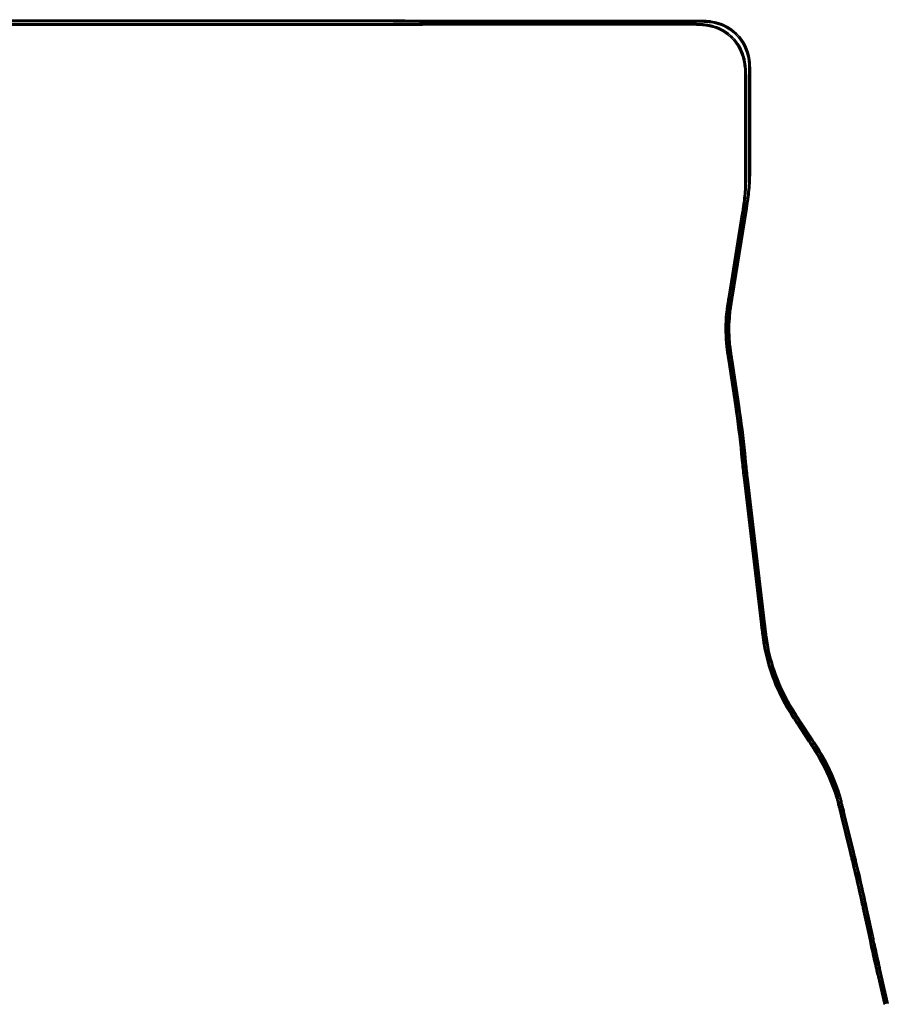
# Model space of a CAD drawing. Header units: metres. Extents: x -5569892 to 1712241, y -5568463 to 2085.
# Tile 70 of 70: x 1245 to 3468, y -2271 to 249. Entities that reach past the tile are written whole.
import ezdxf

# ---------------------------------------------------------------- set-up
doc = ezdxf.new("R2010")
doc.units = ezdxf.units.M
doc.header["$LTSCALE"] = 0.5
doc.layers.add('99.04_Gleisplanung VP 02_23-EB-1236L-A-FAHRKANTE', color=150, linetype='Continuous', lineweight=35, true_color=0x007fff)
doc.layers.add('99.04_Gleisplanung VP 02_23-EB-1236R-A-FAHRKANTE', color=150, linetype='Continuous', lineweight=35, true_color=0x007fff)
doc.layers.add('Keine', color=7, linetype='Continuous', lineweight=9)

# ---------------------------------------------------------------- blocks, each defined once
blk = doc.blocks.new('_23-07-06_Massenplan_TB_Weiterführende Schule-3 (3D)')
at = {"layer": '99.04_Gleisplanung VP 02_23-EB-1236L-A-FAHRKANTE', "flags": 128}
for points in [[(1068.7, -989.2), (1062.2, -961), (1062.2, -961, -0.000172), (1060.7, -954.7), (1060.7, -954.7), (1060.7, -954.7, -0.000515), (1059.7, -950.2), (1059.7, -950.2), (1059.7, -950.2, -0.002501), (1055.3, -930.7), (1055.3, -930.7, -0.000515), (1054.3, -926.2), (1054.3, -926.2, -0.000172), (1053, -919.9), (1053, -919.9), (1048.1, -897), (1048.1, -897, 0.000172), (1046.7, -890.7), (1046.7, -890.7, 0.000516), (1045.7, -886.2), (1045.7, -886.2, 0.005497), (1035.9, -843.5), (1035.9, -843.5, 0.000516), (1034.9, -839), (1034.9, -839, 0.000172), (1033.3, -832.8), (1024.5, -796.7), (1024.5, -796.7, 0.000206), (1023.9, -793.9), (1023.9, -793.9, 0.000617), (1023.4, -791.9), (1023.4, -791.9, 0.001028), (1022.7, -789.3, 0.001439), (1022.1, -787), (1022.1, -787, 0.00185), (1021.5, -784.5), (1021.5, -784.5, 0.002262), (1020.9, -782.2, 0.002673), (1020.2, -779.7), (1020.2, -779.7, 0.003084), (1019.5, -777.4), (1019.5, -777.4), (1019.5, -777.4, 0.059038), (1001.7, -736.6), (1001.7, -736.6, 0.003084), (1000.5, -734.5, 0.002673), (999.2, -732.3, 0.002262), (997.9, -730.2), (997.9, -730.2, 0.00185), (996.5, -728.1), (996.5, -728.1, 0.001439), (995.3, -726.1, 0.001028), (993.8, -723.9, 0.000617), (992.7, -722.1), (992.7, -722.1, 0.000206), (991.1, -719.7), (991.1, -719.7), (979.6, -702.2, -0.000202), (978, -699.7), (978, -699.7, -0.000607), (976.9, -698), (976.9, -698), (976.9, -698, -0.001012), (975.4, -695.8), (975.4, -695.8, -0.001416), (974.1, -693.8), (974.1, -693.8, -0.001821), (972.8, -691.6), (972.8, -691.6, -0.002226), (971.5, -689.5, -0.00263), (970.2, -687.3), (970.2, -687.3, -0.003035), (968.9, -685.2), (968.9, -685.2, -0.089393), (945.3, -620.7, -0.003187), (944.9, -618.1), (944.9, -618.1, -0.002762), (944.5, -615.5), (944.5, -615.5), (944.5, -615.5, -0.002337), (944.1, -613), (944.1, -613, -0.001912), (943.8, -610.3, -0.001487), (943.4, -607.8, -0.001062), (943.1, -605, -0.000637), (942.8, -602.9), (942.8, -602.9, -0.000212), (942.5, -599.8), (942.5, -599.8), (925, -452.1, -0.004356), (923.1, -434.7), (922.2, -425.7), (922.2, -425.7, 0.012297), (916.1, -377), (916.1, -377), (909, -329.6), (909, -329.6, -0.00023), (908.6, -327.1), (908.6, -327.1), (908.6, -327.1, -0.000689), (908.3, -325.2), (908.3, -325.2, -0.001149), (908, -322.8, -0.001608), (907.7, -320.7), (907.7, -320.7, -0.002067), (907.4, -318.4), (907.4, -318.4), (907.4, -318.4, -0.002527), (907.2, -316.3), (907.2, -316.3, -0.002986), (906.9, -314), (906.9, -314, -0.003446), (906.7, -311.8), (906.7, -311.8), (906.7, -311.8, -0.047889), (906.8, -282.4), (906.8, -282.4), (906.8, -282.4, -0.003446), (907.1, -280.2), (907.1, -280.2, -0.002986), (907.4, -277.9), (907.4, -277.9, -0.002527), (907.6, -275.7), (907.6, -275.7), (907.6, -275.7, -0.002067), (908, -273.4), (908, -273.4), (908, -273.4), (908, -273.4, -0.001608), (908.3, -271.3), (908.3, -271.3), (908.3, -271.3, -0.001149), (908.6, -269), (908.6, -269), (908.6, -269), (908.6, -269, -0.000689), (908.9, -267.1), (908.9, -267.1), (908.9, -267.1, -0.00023), (909.4, -264.5), (922.9, -180.7, 0.000535), (923.5, -177), (923.5, -177, 0.001604), (923.9, -174.3), (923.9, -174.3), (923.9, -174.3, 0.002673), (924.4, -170.9), (924.4, -170.9, 0.003742), (924.8, -167.9), (924.8, -167.9, 0.022917), (926.2, -150.6, 0.003742), (926.2, -147.6), (926.2, -147.6, 0.002673), (926.3, -144.1), (926.3, -144.1, 0.001604), (926.3, -141.4), (926.3, -141.4, 0.000535), (926.3, -137.7), (926.3, -137.7), (926.3, -44.3), (926.3, -44.3, 0.000282), (926.3, -42.4), (926.3, -42.4), (926.3, -42.4), (926.3, -42.4, 0.000846), (926.3, -41.1), (926.3, -41.1), (926.3, -41.1, 0.001411), (926.2, -39.4), (926.2, -39.4, 0.001975), (926.2, -37.8), (926.2, -37.8, 0.005642), (926.1, -34.4), (926.1, -34.4), (926.1, -34.4, 0.0079), (926, -31.4), (926, -31.4), (926, -31.4, 0.010157), (925.6, -28.1), (925.6, -28.1, 0.012414), (925.2, -25, 0.014671), (924.6, -21.8), (924.6, -21.8, 0.016929), (923.8, -18.7), (923.8, -18.7), (923.8, -18.7, 0.253394), (894, 11.1), (894, 11.1, 0.016929), (891, 11.9), (891, 11.9, 0.014671), (887.7, 12.5), (887.7, 12.5, 0.012414), (884.7, 12.9), (884.7, 12.9, 0.010157), (881.3, 13.2), (881.3, 13.2, 0.007899), (878.3, 13.4, 0.005642), (874.9, 13.5), (874.9, 13.5, 0.001975), (873.4, 13.5), (873.4, 13.5, 0.001411), (871.6, 13.5), (871.6, 13.5), (871.6, 13.5), (871.6, 13.5, 0.000846), (870.3, 13.5), (870.3, 13.5), (870.3, 13.5), (870.3, 13.5), (870.3, 13.5, 0.000282), (868.4, 13.5), (868.4, 13.5), (611.5, 13.5), (611.5, 13.5, 0.003084), (586.9, 13.4), (586.9, 13.4), (586.9, 13.4), (586.9, 13.4), (586.9, 13.4, -0.0031), (562.1, 13.2), (562.1, 13.2), (-195.7, 13.3)], [(1070.1, -988.8), (1063.5, -960.7), (1063.5, -960.7, -0.000172), (1062.1, -954.4), (1062.1, -954.4), (1062.1, -954.4, -0.000515), (1061.1, -949.9), (1061.1, -949.9, -0.002501), (1056.7, -930.4), (1056.7, -930.4, -0.000515), (1055.7, -925.9), (1055.7, -925.9), (1055.7, -925.9), (1055.7, -925.9, -0.000172), (1054.4, -919.6), (1054.4, -919.6), (1049.5, -896.7, 0.000172), (1048.1, -890.4, 0.000516), (1047.1, -885.9, 0.005497), (1037.3, -843.1, 0.000516), (1036.3, -838.7, 0.000172), (1034.7, -832.4), (1025.9, -796.4, 0.000206), (1025.2, -793.5), (1025.2, -793.5, 0.000617), (1024.7, -791.5), (1024.7, -791.5, 0.001028), (1024.1, -788.9, 0.001439), (1023.5, -786.7, 0.00185), (1022.9, -784.2, 0.002262), (1022.2, -781.8), (1022.2, -781.8, 0.002673), (1021.5, -779.3), (1021.5, -779.3), (1021.5, -779.3, 0.003084), (1020.9, -777), (1020.9, -777, 0.059038), (1003, -735.8, 0.003084), (1001.7, -733.7, 0.002673), (1000.4, -731.5), (1000.4, -731.5, 0.002262), (999.1, -729.5), (999.1, -729.5, 0.00185), (997.7, -727.3, 0.001439), (996.5, -725.3, 0.001028), (995, -723.1, 0.000617), (993.9, -721.3), (993.9, -721.3, 0.000206), (992.3, -718.9), (992.3, -718.9), (980.8, -701.4, -0.000202), (979.2, -698.9, -0.000607), (978.1, -697.2, -0.001012), (976.6, -695, -0.001416), (975.4, -693), (975.4, -693, -0.001821), (974, -690.8), (974, -690.8, -0.002226), (972.7, -688.8, -0.00263), (971.4, -686.6, -0.003035), (970.1, -684.5, -0.089393), (946.7, -620.4), (946.7, -620.4, -0.003187), (946.3, -617.9), (946.3, -617.9), (946.3, -617.9, -0.002762), (945.9, -615.3), (945.9, -615.3, -0.002337), (945.5, -612.8, -0.001912), (945.2, -610.1), (945.2, -610.1, -0.001487), (944.9, -607.6), (944.9, -607.6), (944.9, -607.6, -0.001062), (944.5, -604.9), (944.5, -604.9), (944.5, -604.9, -0.000637), (944.3, -602.7), (944.3, -602.7), (944.3, -602.7, -0.000212), (943.9, -599.7), (926.5, -451.9, -0.004356), (924.6, -434.5), (923.7, -425.6), (923.7, -425.6, 0.012297), (917.5, -376.7), (910.4, -329.4, -0.00023), (910, -326.8), (910, -326.8, -0.000689), (909.8, -325), (909.8, -325), (909.8, -325, -0.001149), (909.4, -322.6), (909.4, -322.6, -0.001608), (909.1, -320.5, -0.002067), (908.8, -318.2), (908.8, -318.2, -0.002527), (908.6, -316.1), (908.6, -316.1), (908.6, -316.1, -0.002986), (908.3, -313.8), (908.3, -313.8), (908.3, -313.8, -0.003446), (908.1, -311.6), (908.1, -311.6, -0.047889), (908.3, -282.5), (908.3, -282.5, -0.003446), (908.5, -280.4), (908.5, -280.4), (908.5, -280.4, -0.002986), (908.8, -278.1), (908.8, -278.1), (908.8, -278.1, -0.002527), (909.1, -275.9), (909.1, -275.9), (909.1, -275.9, -0.002067), (909.4, -273.6), (909.4, -273.6), (909.4, -273.6, -0.001608), (909.7, -271.5), (909.7, -271.5), (909.7, -271.5, -0.001149), (910.1, -269.2), (910.1, -269.2), (910.1, -269.2, -0.000689), (910.4, -267.3), (910.4, -267.3, -0.00023), (910.8, -264.8), (924.3, -181, 0.000535), (924.9, -177.2, 0.001604), (925.3, -174.5), (925.3, -174.5, 0.002673), (925.8, -171.1), (925.8, -171.1), (925.8, -171.1, 0.003742), (926.2, -168.1), (926.2, -168.1), (926.2, -168.1, 0.022917), (927.6, -150.7), (927.6, -150.7, 0.003742), (927.7, -147.6, 0.002673), (927.7, -144.2, 0.001604), (927.7, -141.4, 0.000535), (927.7, -137.7), (927.7, -44.3), (927.7, -44.3), (927.7, -44.3, 0.000282), (927.7, -42.4), (927.7, -42.4), (927.7, -42.4, 0.000846), (927.7, -41.1), (927.7, -41.1), (927.7, -41.1, 0.001411), (927.7, -39.3), (927.7, -39.3), (927.7, -39.3, 0.001975), (927.7, -37.8), (927.7, -37.8), (927.7, -37.8, 0.005642), (927.6, -34.4), (927.6, -34.4), (927.6, -34.4, 0.0079), (927.4, -31.3), (927.4, -31.3, 0.010157), (927.1, -27.9), (927.1, -27.9, 0.012414), (926.6, -24.7), (926.6, -24.7), (926.6, -24.7, 0.014671), (926, -21.4), (926, -21.4, 0.016929), (925.2, -18.3, 0.253394), (894.4, 12.4, 0.016929), (891.3, 13.3), (891.3, 13.3, 0.014671), (888, 13.9), (888, 13.9, 0.012414), (884.8, 14.3, 0.010157), (881.4, 14.7), (881.4, 14.7, 0.007899), (878.4, 14.8), (878.4, 14.8), (878.4, 14.8, 0.005642), (874.9, 14.9), (874.9, 14.9, 0.001975), (873.4, 15), (873.4, 15, 0.001411), (871.7, 15), (871.7, 15), (871.7, 15), (871.7, 15, 0.000846), (870.3, 15), (870.3, 15), (870.3, 15), (870.3, 15), (870.3, 15, 0.000282), (868.4, 15), (868.4, 15), (868.4, 15), (611.5, 15), (611.5, 15, 0.003084), (586.8, 14.8), (586.8, 14.8, -0.0031), (562.1, 14.7), (-195.7, 14.7, -0.005965)]]:
    blk.add_lwpolyline(points, format="xyb", dxfattribs=at)
at = {"layer": '99.04_Gleisplanung VP 02_23-EB-1236R-A-FAHRKANTE', "flags": 128}
for points in [[(1073, -988.2), (1066.5, -960, -0.000172), (1065.1, -953.7), (1065.1, -953.7, -0.000516), (1064.1, -949.2), (1064.1, -949.2), (1064.1, -949.2, -0.0025), (1059.7, -929.7), (1059.7, -929.7, -0.000516), (1058.7, -925.3), (1058.7, -925.3, -0.000172), (1057.4, -919), (1057.4, -919), (1057.4, -919), (1052.4, -896), (1052.4, -896, 0.000172), (1051.1, -889.8), (1051.1, -889.8), (1051.1, -889.8, 0.000516), (1050.1, -885.3), (1050.1, -885.3, 0.005498), (1040.3, -842.4), (1040.3, -842.4, 0.000516), (1039.2, -837.9), (1039.2, -837.9), (1039.2, -837.9, 0.000172), (1037.7, -831.7), (1037.7, -831.7), (1028.7, -794.7, 0.000206), (1028, -791.8, 0.000617), (1027.5, -789.8, 0.001028), (1026.8, -787.3, 0.001439), (1026.3, -785, 0.00185), (1025.6, -782.5), (1025.6, -782.5, 0.002262), (1025, -780.1), (1025, -780.1, 0.002673), (1024.3, -777.7), (1024.3, -777.7, 0.003084), (1023.6, -775.3), (1023.6, -775.3, 0.059096), (1005.7, -734.1, 0.003084), (1004.4, -732, 0.002673), (1003.1, -729.8, 0.002262), (1001.8, -727.7, 0.00185), (1000.4, -725.6, 0.001439), (999.2, -723.6), (999.2, -723.6, 0.001028), (997.7, -721.4), (997.7, -721.4, 0.000617), (996.6, -719.6), (996.6, -719.6, 0.000206), (995, -717.2), (995, -717.2), (983.3, -699.4, -0.000206), (981.7, -697, -0.000617), (980.6, -695.2), (980.6, -695.2, -0.001028), (979.2, -693), (979.2, -693, -0.001439), (977.9, -691), (977.9, -691, -0.00185), (976.5, -688.8), (976.5, -688.8), (976.5, -688.8, -0.002262), (975.2, -686.8), (975.2, -686.8, -0.002673), (973.9, -684.6, -0.003084), (972.7, -682.5), (972.7, -682.5, -0.089685), (949.6, -619.2), (949.6, -619.2, -0.003084), (949.2, -616.8), (949.2, -616.8, -0.002673), (948.9, -614.3), (948.9, -614.3), (948.9, -614.3, -0.002262), (948.5, -611.9), (948.5, -611.9), (948.5, -611.9, -0.00185), (948.2, -609.4), (948.2, -609.4, -0.001439), (947.9, -607, -0.001028), (947.5, -604.4, -0.000617), (947.3, -602.3), (947.3, -602.3, -0.000206), (947, -599.5), (947, -599.5), (929.5, -451.5, -0.004356), (927.6, -434.2), (926.7, -425.3), (926.7, -425.3, 0.012297), (920.6, -376.3), (920.6, -376.3), (913.4, -329), (913.4, -329), (913.4, -329, -0.000234), (913.1, -326.4), (913.1, -326.4), (913.1, -326.4, -0.000703), (912.8, -324.5, -0.001172), (912.4, -322.2), (912.4, -322.2, -0.001641), (912.2, -320.1), (912.2, -320.1, -0.002109), (911.9, -317.8, -0.002578), (911.6, -315.6), (911.6, -315.6, -0.003047), (911.3, -313.4), (911.3, -313.4), (911.3, -313.4, -0.003516), (911.1, -311.2), (911.1, -311.2), (911.1, -311.2, -0.04729), (911.3, -283), (911.3, -283, -0.003516), (911.5, -280.8, -0.003047), (911.8, -278.6, -0.002578), (912.1, -276.4, -0.002109), (912.4, -274.1, -0.001641), (912.7, -272), (912.7, -272, -0.001172), (913.1, -269.7), (913.1, -269.7), (913.1, -269.7), (913.1, -269.7, -0.000703), (913.4, -267.8), (913.4, -267.8, -0.000234), (913.8, -265.2), (928.4, -174.5), (928.4, -174.5, 0.000486), (929, -171), (929, -171), (929, -171, 0.001457), (929.3, -168.5), (929.3, -168.5, 0.002428), (929.8, -165.4, 0.003399), (930.2, -162.6, 0.024483), (931.7, -143.7, 0.003399), (931.8, -140.8, 0.002428), (931.8, -137.7), (931.8, -137.7, 0.001457), (931.8, -135.1), (931.8, -135.1), (931.8, -135.1, 0.000486), (931.8, -131.6), (931.8, -131.6), (931.8, -34.3, 0.000515), (931.8, -32.6), (931.8, -32.6, 0.001545), (931.8, -31.3, 0.002576), (931.8, -29.7, 0.003606), (931.7, -28.3, 0.004636), (931.7, -26.7, 0.005666), (931.6, -25.3), (931.6, -25.3, 0.006697), (931.4, -23.7), (931.4, -23.7, 0.007727), (931.3, -22.2), (931.3, -22.2, 0.33882), (891.5, 17.5), (891.5, 17.5), (891.5, 17.5, 0.007727), (890.1, 17.7), (890.1, 17.7), (890.1, 17.7, 0.006697), (888.5, 17.8), (888.5, 17.8, 0.005666), (887, 17.9), (887, 17.9, 0.004636), (885.5, 18), (885.5, 18), (885.5, 18, 0.003606), (884.1, 18), (884.1, 18), (884.1, 18, 0.002576), (882.5, 18), (882.5, 18, 0.001545), (881.2, 18), (881.2, 18), (881.2, 18), (881.2, 18, 0.000515), (879.5, 18), (879.5, 18), (611.5, 18), (611.5, 18), (611.5, 18, -0.00304), (587.2, 18.2), (587.2, 18.2), (587.2, 18.2, 0.003024), (563, 18.3), (563, 18.3), (563, 18.3), (563, 18.3), (-195.6, 18.4)], [(1071.6, -988.5), (1065.1, -960.3), (1065.1, -960.3, -0.000172), (1063.7, -954), (1063.7, -954), (1063.7, -954, -0.000516), (1062.7, -949.6), (1062.7, -949.6), (1062.7, -949.6, -0.0025), (1058.3, -930), (1058.3, -930), (1058.3, -930, -0.000516), (1057.3, -925.6), (1057.3, -925.6), (1057.3, -925.6, -0.000172), (1056, -919.3), (1056, -919.3), (1051, -896.3, 0.000172), (1049.7, -890.1, 0.000516), (1048.7, -885.6), (1048.7, -885.6, 0.005498), (1038.9, -842.7), (1038.9, -842.7, 0.000516), (1037.8, -838.3, 0.000172), (1036.3, -832.1), (1036.3, -832.1), (1027.3, -795), (1027.3, -795, 0.000206), (1026.6, -792.2), (1026.6, -792.2, 0.000617), (1026.1, -790.2, 0.001028), (1025.4, -787.6, 0.001439), (1024.9, -785.3, 0.00185), (1024.2, -782.8), (1024.2, -782.8, 0.002262), (1023.6, -780.5), (1023.6, -780.5, 0.002673), (1022.9, -778.1), (1022.9, -778.1, 0.003084), (1022.2, -775.7), (1022.2, -775.7), (1022.2, -775.7, 0.059096), (1004.4, -734.8), (1004.4, -734.8, 0.003084), (1003.2, -732.7, 0.002673), (1001.9, -730.6, 0.002262), (1000.6, -728.5), (1000.6, -728.5, 0.00185), (999.2, -726.3), (999.2, -726.3), (999.2, -726.3, 0.001439), (998, -724.3), (998, -724.3, 0.001028), (996.5, -722.1, 0.000617), (995.4, -720.4), (995.4, -720.4, 0.000206), (993.8, -718), (982.1, -700.2), (982.1, -700.2), (982.1, -700.2, -0.000206), (980.5, -697.7), (980.5, -697.7), (980.5, -697.7, -0.000617), (979.4, -696), (979.4, -696, -0.001028), (977.9, -693.8), (977.9, -693.8, -0.001439), (976.7, -691.8), (976.7, -691.8, -0.00185), (975.3, -689.6), (975.3, -689.6, -0.002262), (974, -687.5), (974, -687.5, -0.002673), (972.7, -685.3), (972.7, -685.3, -0.003084), (971.4, -683.2), (971.4, -683.2, -0.089685), (948.2, -619.5, -0.003084), (947.8, -617.1, -0.002673), (947.4, -614.5), (947.4, -614.5, -0.002262), (947.1, -612.1), (947.1, -612.1, -0.00185), (946.7, -609.6, -0.001439), (946.4, -607.2), (946.4, -607.2, -0.001028), (946.1, -604.6), (946.1, -604.6), (946.1, -604.6, -0.000617), (945.9, -602.5), (945.9, -602.5, -0.000206), (945.5, -599.6), (928.1, -451.7), (928.1, -451.7, -0.004356), (926.2, -434.4), (926.2, -434.4), (925.3, -425.4, 0.012297), (919.1, -376.5), (912, -329.2), (912, -329.2, -0.000234), (911.6, -326.6), (911.6, -326.6), (911.6, -326.6, -0.000703), (911.4, -324.7), (911.4, -324.7), (911.4, -324.7, -0.001172), (911, -322.4), (911, -322.4), (911, -322.4, -0.001641), (910.7, -320.3), (910.7, -320.3, -0.002109), (910.4, -318), (910.4, -318, -0.002578), (910.2, -315.8), (910.2, -315.8, -0.003047), (909.9, -313.5), (909.9, -313.5, -0.003516), (909.7, -311.3), (909.7, -311.3), (909.7, -311.3, -0.04729), (909.9, -282.9), (909.9, -282.9, -0.003516), (910.1, -280.7), (910.1, -280.7, -0.003047), (910.4, -278.4), (910.4, -278.4, -0.002578), (910.6, -276.2), (910.6, -276.2, -0.002109), (911, -273.9), (911, -273.9), (911, -273.9, -0.001641), (911.3, -271.8), (911.3, -271.8), (911.3, -271.8, -0.001172), (911.7, -269.5), (911.7, -269.5), (911.7, -269.5, -0.000703), (911.9, -267.6), (911.9, -267.6), (911.9, -267.6), (911.9, -267.6, -0.000234), (912.4, -265), (912.4, -265), (927, -174.2, 0.000486), (927.5, -170.8, 0.001457), (927.9, -168.3), (927.9, -168.3, 0.002428), (928.4, -165.2, 0.003399), (928.8, -162.4), (928.8, -162.4, 0.024483), (930.3, -143.6), (930.3, -143.6, 0.003399), (930.3, -140.8, 0.002428), (930.4, -137.6, 0.001457), (930.4, -135.1), (930.4, -135.1), (930.4, -135.1, 0.000486), (930.4, -131.6), (930.4, -131.6), (930.4, -34.3), (930.4, -34.3, 0.000515), (930.4, -32.6), (930.4, -32.6, 0.001545), (930.4, -31.3), (930.4, -31.3, 0.002576), (930.3, -29.7), (930.3, -29.7, 0.003606), (930.3, -28.3, 0.004636), (930.2, -26.8, 0.005666), (930.1, -25.4, 0.006697), (930, -23.9), (930, -23.9, 0.007727), (929.8, -22.4), (929.8, -22.4), (929.8, -22.4, 0.33882), (891.3, 16.1), (891.3, 16.1), (891.3, 16.1, 0.007727), (889.9, 16.2), (889.9, 16.2), (889.9, 16.2), (889.9, 16.2, 0.006697), (888.4, 16.4), (888.4, 16.4), (888.4, 16.4, 0.005666), (887, 16.5), (887, 16.5), (887, 16.5, 0.004636), (885.4, 16.5), (885.4, 16.5), (885.4, 16.5), (885.4, 16.5, 0.003606), (884, 16.6), (884, 16.6), (884, 16.6, 0.002576), (882.5, 16.6), (882.5, 16.6), (882.5, 16.6), (882.5, 16.6), (882.5, 16.6, 0.001545), (881.2, 16.6), (881.2, 16.6, 0.000515), (879.5, 16.6), (611.5, 16.6, -0.00304), (587.2, 16.7), (587.2, 16.7), (587.2, 16.7, 0.003024), (563, 16.9), (-195.6, 16.9, -0.005965)]]:
    blk.add_lwpolyline(points, format="xyb", dxfattribs=at)

msp = doc.modelspace()

# ---------------------------------------------------------------- block references
at = {"layer": 'Keine', "color": 1, "xscale": 2.5, "yscale": 2.5, "zscale": 2.5}
msp.add_blockref('_23-07-06_Massenplan_TB_Weiterführende Schule-3 (3D)', (785, 201.5), dxfattribs=at)

doc.saveas('drawing.dxf')
